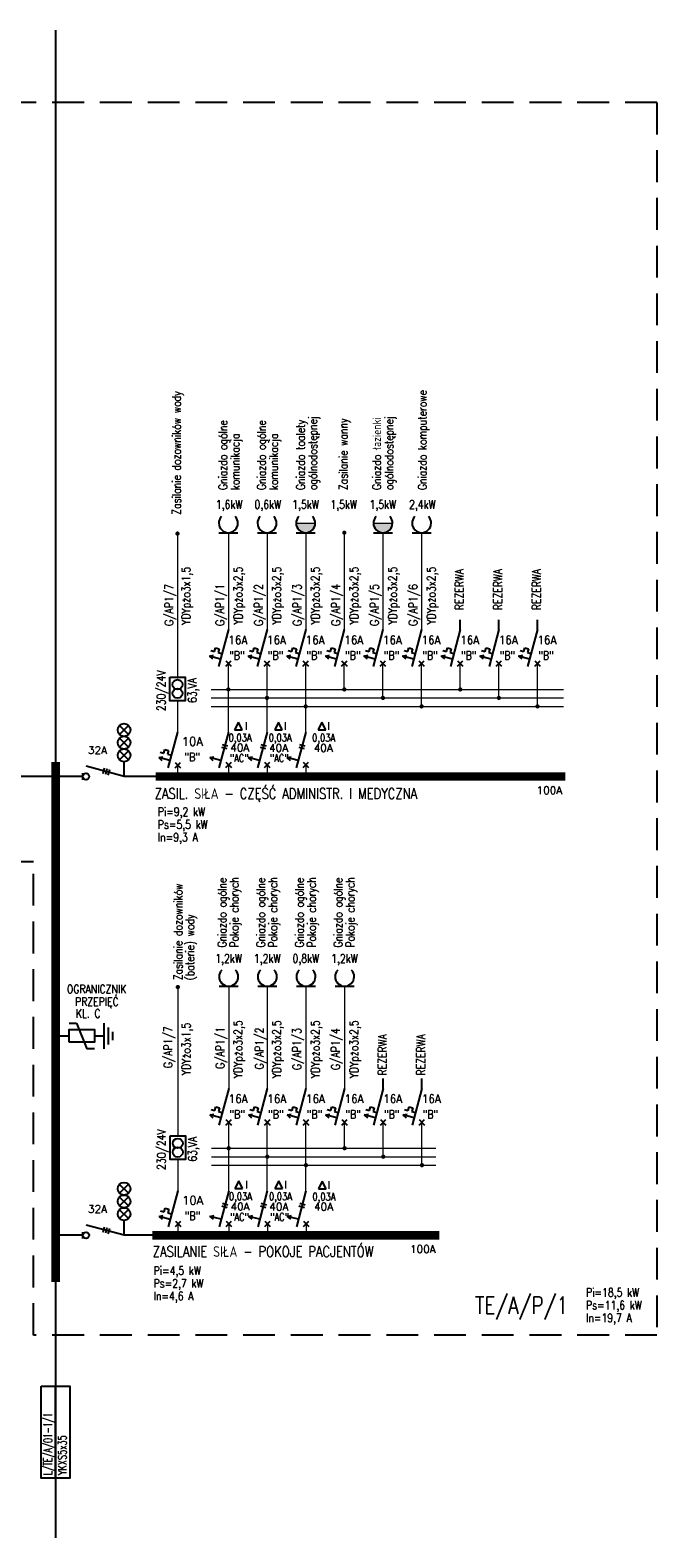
# Model space of a CAD drawing. Header units: inches. Extents: x -145354 to -97635, y 38777 to 78670.
# Tile 218 of 231: x -121546 to -120070, y 58046 to 61600. Entities that reach past the tile are written whole.
import ezdxf

# ---------------------------------------------------------------- set-up
doc = ezdxf.new("R2010")
doc.units = ezdxf.units.IN
doc.header["$MEASUREMENT"] = 0
doc.linetypes.add('HIDDEN', pattern=[0.375, 0.25, -0.125])
doc.linetypes.add('HIDDEN2', pattern=[0.1875, 0.125, -0.0625])
for name, color, linetype in [('E35', 6, 'Continuous'), ('E50', 3, 'Continuous'), ('E_OPIS_MOCE', 6, 'Continuous')]:
    doc.layers.add(name, color=color, linetype=linetype)
doc.styles.add('ROMANS', font='romans', dxfattribs={"width": 0.85})

msp = doc.modelspace()

# ---------------------------------------------------------------- hatches: boundary and pattern name
at = {"layer": 'E35', "linetype": 'Continuous', "lineweight": 0}
for points in [[(-120874.65, 60438.02), (-120919.65, 60438.02, 1)], [(-120692.49, 60438.02), (-120737.49, 60438.02, 1)]]:
    msp.add_hatch(color=256, dxfattribs=at).paths.add_polyline_path(points)

# ---------------------------------------------------------------- linework, layer by layer
at = {"layer": 'E35', "linetype": 'HIDDEN', "ltscale": 300}
for p, q in [((-120069.5, 61429.67), (-123907.21, 61429.67)), ((-120069.5, 61429.67), (-120069.5, 58523.62)), ((-121538.63, 59639.62), (-123907.21, 59639.62)), ((-121538.63, 58523.62), (-121538.63, 59639.62)), ((-120069.5, 58523.62), (-121538.63, 58523.62))]:
    msp.add_line(p, q, dxfattribs=at)
at = {"layer": 'E35', "linetype": 'Continuous', "lineweight": 0}
for p, q in [((-120919.65, 60438.02), (-120874.65, 60438.02)), ((-120737.49, 60438.02), (-120692.49, 60438.02)), ((-121119.72, 60045.94), (-120289.18, 60045.94)), ((-121119.72, 60025.94), (-120289.18, 60025.94)), ((-121119.72, 60005.94), (-120289.18, 60005.94)), ((-121078.67, 59867.95), (-121078.67, 59840.64)), ((-120987.59, 59867.95), (-120987.59, 59840.64)), ((-120896.51, 59867.95), (-120896.51, 59840.64)), ((-121119.01, 58964.16), (-120590.22, 58964.16)), ((-121119.01, 58944.16), (-120590.22, 58944.16)), ((-121119.01, 58924.16), (-120590.22, 58924.16)), ((-121077.96, 58786.16), (-121077.96, 58758.86)), ((-120986.88, 58786.16), (-120986.88, 58758.86)), ((-120895.8, 58786.16), (-120895.8, 58758.86))]:
    msp.add_line(p, q, dxfattribs=at)
at = {"layer": 'E35'}
for p, q in [((-121101.81, 60415.52), (-121056.81, 60415.52)), ((-121010.73, 60415.52), (-120965.73, 60415.52)), ((-120919.65, 60415.52), (-120874.65, 60415.52)), ((-120737.49, 60415.52), (-120692.49, 60415.52)), ((-120646.4, 60415.52), (-120601.4, 60415.52)), ((-121124.02, 60124.51), (-121114.17, 60126.52)), ((-121124.02, 60124.51), (-121116.49, 60117.83)), ((-121097.94, 60117.52), (-121124.02, 60124.51)), ((-121120.53, 60137.55), (-121111.84, 60135.22)), ((-121111.84, 60135.22), (-121109.51, 60143.91)), ((-121109.51, 60143.91), (-121100.81, 60141.58)), ((-121100.81, 60141.58), (-121103.14, 60132.89)), ((-121103.14, 60132.89), (-121094.45, 60130.56)), ((-121085.67, 60113.44), (-121072.94, 60100.72)), ((-121085.67, 60100.72), (-121072.94, 60113.44)), ((-121032.94, 60124.51), (-121023.08, 60126.52)), ((-121032.94, 60124.51), (-121025.41, 60117.83)), ((-121006.86, 60117.52), (-121032.94, 60124.51)), ((-121029.45, 60137.55), (-121020.76, 60135.22)), ((-121020.76, 60135.22), (-121018.43, 60143.91)), ((-121018.43, 60143.91), (-121009.73, 60141.58)), ((-121009.73, 60141.58), (-121012.06, 60132.89)), ((-121012.06, 60132.89), (-121003.37, 60130.56)), ((-120994.59, 60113.44), (-120981.86, 60100.72)), ((-120994.59, 60100.72), (-120981.86, 60113.44)), ((-120941.86, 60124.51), (-120932, 60126.52)), ((-120941.86, 60124.51), (-120934.33, 60117.83)), ((-120915.78, 60117.52), (-120941.86, 60124.51)), ((-120938.37, 60137.55), (-120929.67, 60135.22)), ((-120929.67, 60135.22), (-120927.35, 60143.91)), ((-120927.35, 60143.91), (-120918.65, 60141.58)), ((-120918.65, 60141.58), (-120920.98, 60132.89)), ((-120920.98, 60132.89), (-120912.29, 60130.56)), ((-120903.51, 60113.44), (-120890.78, 60100.72)), ((-120903.51, 60100.72), (-120890.78, 60113.44)), ((-120850.78, 60124.51), (-120840.92, 60126.52)), ((-120850.78, 60124.51), (-120843.25, 60117.83)), ((-120824.7, 60117.52), (-120850.78, 60124.51)), ((-120847.29, 60137.55), (-120838.59, 60135.22)), ((-120838.59, 60135.22), (-120836.26, 60143.91)), ((-120836.26, 60143.91), (-120827.57, 60141.58)), ((-120827.57, 60141.58), (-120829.9, 60132.89)), ((-120829.9, 60132.89), (-120821.21, 60130.56)), ((-120812.43, 60113.44), (-120799.7, 60100.72)), ((-120812.43, 60100.72), (-120799.7, 60113.44)), ((-120759.7, 60124.51), (-120749.84, 60126.52)), ((-120759.7, 60124.51), (-120752.17, 60117.83)), ((-120733.62, 60117.52), (-120759.7, 60124.51)), ((-120756.21, 60137.55), (-120747.51, 60135.22)), ((-120747.51, 60135.22), (-120745.18, 60143.91)), ((-120745.18, 60143.91), (-120736.49, 60141.58)), ((-120736.49, 60141.58), (-120738.82, 60132.89)), ((-120738.82, 60132.89), (-120730.13, 60130.56)), ((-120721.35, 60113.44), (-120708.62, 60100.72)), ((-120721.35, 60100.72), (-120708.62, 60113.44)), ((-120668.62, 60124.51), (-120658.76, 60126.52)), ((-120668.62, 60124.51), (-120661.09, 60117.83)), ((-120642.54, 60117.52), (-120668.62, 60124.51)), ((-120665.13, 60137.55), (-120656.43, 60135.22)), ((-120656.43, 60135.22), (-120654.1, 60143.91)), ((-120654.1, 60143.91), (-120645.41, 60141.58)), ((-120645.41, 60141.58), (-120647.74, 60132.89)), ((-120647.74, 60132.89), (-120639.05, 60130.56)), ((-120630.27, 60113.44), (-120617.54, 60100.72)), ((-120630.27, 60100.72), (-120617.54, 60113.44)), ((-120577.54, 60124.51), (-120567.68, 60126.52)), ((-120577.54, 60124.51), (-120570.01, 60117.83)), ((-120551.46, 60117.52), (-120577.54, 60124.51)), ((-120574.04, 60137.55), (-120565.35, 60135.22)), ((-120565.35, 60135.22), (-120563.02, 60143.91)), ((-120563.02, 60143.91), (-120554.33, 60141.58)), ((-120554.33, 60141.58), (-120556.66, 60132.89)), ((-120556.66, 60132.89), (-120547.96, 60130.56)), ((-120539.19, 60113.44), (-120526.46, 60100.72)), ((-120539.19, 60100.72), (-120526.46, 60113.44)), ((-120486.46, 60124.51), (-120476.6, 60126.52)), ((-120486.46, 60124.51), (-120478.93, 60117.83)), ((-120460.38, 60117.52), (-120486.46, 60124.51)), ((-120482.96, 60137.55), (-120474.27, 60135.22)), ((-120474.27, 60135.22), (-120471.94, 60143.91)), ((-120471.94, 60143.91), (-120463.25, 60141.58)), ((-120463.25, 60141.58), (-120465.58, 60132.89)), ((-120465.58, 60132.89), (-120456.88, 60130.56)), ((-120448.11, 60113.44), (-120435.38, 60100.72)), ((-120448.11, 60100.72), (-120435.38, 60113.44)), ((-120395.38, 60124.51), (-120385.52, 60126.52)), ((-120395.38, 60124.51), (-120387.85, 60117.83)), ((-120369.3, 60117.52), (-120395.38, 60124.51)), ((-120391.88, 60137.55), (-120383.19, 60135.22)), ((-120383.19, 60135.22), (-120380.86, 60143.91)), ((-120380.86, 60143.91), (-120372.17, 60141.58)), ((-120372.17, 60141.58), (-120374.5, 60132.89)), ((-120374.5, 60132.89), (-120365.8, 60130.56)), ((-120357.03, 60113.44), (-120344.3, 60100.72)), ((-120357.03, 60100.72), (-120344.3, 60113.44)), ((-121335.95, 59960.76), (-121314.43, 59939.9)), ((-121335.79, 59939.73), (-121314.6, 59960.92)), ((-121055.57, 59968.86), (-121064.57, 59950.86)), ((-121064.57, 59950.86), (-121046.57, 59950.86)), ((-121046.57, 59950.86), (-121055.57, 59968.86)), ((-120961.2, 59968.86), (-120970.2, 59950.86)), ((-120970.2, 59950.86), (-120952.2, 59950.86)), ((-120952.2, 59950.86), (-120961.2, 59968.86)), ((-120858.71, 59968.46), (-120867.71, 59950.46)), ((-120867.71, 59950.46), (-120849.71, 59950.46)), ((-120849.71, 59950.46), (-120858.71, 59968.46)), ((-121335.95, 59930.89), (-121314.43, 59910.03)), ((-121335.95, 59901.02), (-121314.43, 59880.16)), ((-121335.79, 59909.86), (-121314.6, 59931.05)), ((-121335.79, 59879.99), (-121314.6, 59901.19)), ((-121231.13, 59895.78), (-121228.81, 59904.47)), ((-121228.81, 59904.47), (-121220.11, 59902.14)), ((-121220.11, 59902.14), (-121222.44, 59893.45)), ((-121095.78, 59910.01), (-121082.82, 59906.54)), ((-121094.12, 59916.21), (-121081.16, 59912.74)), ((-121004.7, 59910.01), (-120991.74, 59906.54)), ((-121003.04, 59916.21), (-120990.08, 59912.74)), ((-120913.62, 59910.01), (-120900.66, 59906.54)), ((-120911.96, 59916.21), (-120899, 59912.74)), ((-121325.19, 59840.64), (-121325.19, 59875.6)), ((-121243.32, 59885.07), (-121233.46, 59887.09)), ((-121243.32, 59885.07), (-121235.79, 59878.39)), ((-121217.24, 59878.08), (-121243.32, 59885.07)), ((-121239.83, 59898.11), (-121231.13, 59895.78)), ((-121222.44, 59893.45), (-121213.75, 59891.12)), ((-121204.97, 59874.01), (-121192.24, 59861.28)), ((-121204.97, 59861.28), (-121192.24, 59874.01)), ((-121123.39, 59885.37), (-121113.53, 59887.39)), ((-121123.39, 59885.37), (-121115.86, 59878.7)), ((-121097.31, 59878.39), (-121123.39, 59885.37)), ((-121085.04, 59874.31), (-121072.31, 59861.58)), ((-121085.04, 59861.58), (-121072.31, 59874.31)), ((-121032.31, 59885.37), (-121022.45, 59887.39)), ((-121032.31, 59885.37), (-121024.78, 59878.7)), ((-121006.23, 59878.39), (-121032.31, 59885.37)), ((-120993.96, 59874.31), (-120981.23, 59861.58)), ((-120993.96, 59861.58), (-120981.23, 59874.31)), ((-120941.23, 59885.37), (-120931.37, 59887.39)), ((-120915.15, 59878.39), (-120941.23, 59885.37)), ((-120941.23, 59885.37), (-120933.7, 59878.7)), ((-120902.88, 59874.31), (-120890.15, 59861.58)), ((-120902.88, 59861.58), (-120890.15, 59874.31)), ((-121422.25, 59833.15), (-121422.25, 59848.13)), ((-121372.01, 59860.13), (-121375.48, 59847.17)), ((-121365.81, 59858.47), (-121369.28, 59845.51)), ((-121359.61, 59856.81), (-121363.09, 59843.85)), ((-121101.1, 59346.19), (-121056.1, 59346.19)), ((-121010.02, 59346.19), (-120965.02, 59346.19)), ((-120918.94, 59346.19), (-120873.94, 59346.19)), ((-120827.85, 59346.19), (-120782.85, 59346.19)), ((-121480.55, 59228.91), (-121454.76, 59228.91)), ((-121454.76, 59258.99), (-121436.96, 59258.99)), ((-121436.96, 59258.99), (-121412.55, 59198.83)), ((-121394.76, 59228.91), (-121372.55, 59228.91)), ((-121372.55, 59258.91), (-121372.55, 59198.91)), ((-121362.55, 59248.83), (-121362.55, 59208.83)), ((-121352.55, 59238.83), (-121352.55, 59218.83)), ((-121394.76, 59198.83), (-121412.55, 59198.83)), ((-121119.82, 59055.76), (-121111.12, 59053.43)), ((-121111.12, 59053.43), (-121108.8, 59062.13)), ((-121108.8, 59062.13), (-121100.1, 59059.8)), ((-121100.1, 59059.8), (-121102.43, 59051.11)), ((-121102.43, 59051.11), (-121093.74, 59048.78)), ((-121028.74, 59055.76), (-121020.04, 59053.43)), ((-121020.04, 59053.43), (-121017.71, 59062.13)), ((-121017.71, 59062.13), (-121009.02, 59059.8)), ((-121009.02, 59059.8), (-121011.35, 59051.11)), ((-121011.35, 59051.11), (-121002.66, 59048.78)), ((-120937.66, 59055.76), (-120928.96, 59053.43)), ((-120928.96, 59053.43), (-120926.63, 59062.13)), ((-120926.63, 59062.13), (-120917.94, 59059.8)), ((-120917.94, 59059.8), (-120920.27, 59051.11)), ((-120920.27, 59051.11), (-120911.58, 59048.78)), ((-120846.58, 59055.76), (-120837.88, 59053.43)), ((-120837.88, 59053.43), (-120835.55, 59062.13)), ((-120835.55, 59062.13), (-120826.86, 59059.8)), ((-120826.86, 59059.8), (-120829.19, 59051.11)), ((-120829.19, 59051.11), (-120820.5, 59048.78)), ((-120755.49, 59055.76), (-120746.8, 59053.43)), ((-120746.8, 59053.43), (-120744.47, 59062.13)), ((-120744.47, 59062.13), (-120735.78, 59059.8)), ((-120735.78, 59059.8), (-120738.11, 59051.11)), ((-120738.11, 59051.11), (-120729.41, 59048.78)), ((-120664.41, 59055.76), (-120655.72, 59053.43)), ((-120655.72, 59053.43), (-120653.39, 59062.13)), ((-120653.39, 59062.13), (-120644.7, 59059.8)), ((-120644.7, 59059.8), (-120647.03, 59051.11)), ((-120647.03, 59051.11), (-120638.33, 59048.78)), ((-121123.31, 59042.72), (-121113.45, 59044.74)), ((-121123.31, 59042.72), (-121115.78, 59036.05)), ((-121097.23, 59035.74), (-121123.31, 59042.72)), ((-121084.96, 59031.66), (-121072.23, 59018.93)), ((-121084.96, 59018.93), (-121072.23, 59031.66)), ((-121032.23, 59042.72), (-121022.37, 59044.74)), ((-121032.23, 59042.72), (-121024.7, 59036.05)), ((-121006.15, 59035.74), (-121032.23, 59042.72)), ((-120993.88, 59031.66), (-120981.15, 59018.93)), ((-120993.88, 59018.93), (-120981.15, 59031.66)), ((-120941.15, 59042.72), (-120931.29, 59044.74)), ((-120941.15, 59042.72), (-120933.62, 59036.05)), ((-120915.07, 59035.74), (-120941.15, 59042.72)), ((-120902.8, 59031.66), (-120890.07, 59018.93)), ((-120902.8, 59018.93), (-120890.07, 59031.66)), ((-120850.07, 59042.72), (-120840.21, 59044.74)), ((-120850.07, 59042.72), (-120842.54, 59036.05)), ((-120823.99, 59035.74), (-120850.07, 59042.72)), ((-120811.72, 59031.66), (-120798.99, 59018.93)), ((-120811.72, 59018.93), (-120798.99, 59031.66)), ((-120758.99, 59042.72), (-120749.13, 59044.74)), ((-120758.99, 59042.72), (-120751.46, 59036.05)), ((-120732.91, 59035.74), (-120758.99, 59042.72)), ((-120720.64, 59031.66), (-120707.91, 59018.93)), ((-120720.64, 59018.93), (-120707.91, 59031.66)), ((-120667.91, 59042.72), (-120658.05, 59044.74)), ((-120667.91, 59042.72), (-120660.38, 59036.05)), ((-120641.83, 59035.74), (-120667.91, 59042.72)), ((-120629.56, 59031.66), (-120616.83, 59018.93)), ((-120629.56, 59018.93), (-120616.83, 59031.66)), ((-121335.95, 58878.97), (-121314.43, 58858.11)), ((-121335.79, 58857.95), (-121314.6, 58879.14)), ((-121054.85, 58887.07), (-121063.85, 58869.07)), ((-121063.85, 58869.07), (-121045.85, 58869.07)), ((-121045.85, 58869.07), (-121054.85, 58887.07)), ((-120960.49, 58887.07), (-120969.49, 58869.07)), ((-120969.49, 58869.07), (-120951.49, 58869.07)), ((-120951.49, 58869.07), (-120960.49, 58887.07)), ((-120858, 58886.68), (-120867, 58868.68)), ((-120867, 58868.68), (-120849, 58868.68)), ((-120849, 58868.68), (-120858, 58886.68)), ((-121335.95, 58849.1), (-121314.43, 58828.25)), ((-121335.79, 58828.08), (-121314.6, 58849.27)), ((-121093.41, 58834.43), (-121080.45, 58830.95)), ((-121002.33, 58834.43), (-120989.37, 58830.95)), ((-120911.25, 58834.43), (-120898.28, 58830.95)), ((-121335.95, 58819.24), (-121314.43, 58798.38)), ((-121335.79, 58798.21), (-121314.6, 58819.4)), ((-121242.61, 58803.29), (-121232.75, 58805.3)), ((-121242.61, 58803.29), (-121235.08, 58796.61)), ((-121216.53, 58796.3), (-121242.61, 58803.29)), ((-121239.12, 58816.33), (-121230.42, 58814)), ((-121230.42, 58814), (-121228.09, 58822.69)), ((-121228.09, 58822.69), (-121219.4, 58820.36)), ((-121219.4, 58820.36), (-121221.73, 58811.67)), ((-121221.73, 58811.67), (-121213.04, 58809.34)), ((-121122.68, 58803.59), (-121112.82, 58805.61)), ((-121122.68, 58803.59), (-121115.15, 58796.92)), ((-121096.6, 58796.6), (-121122.68, 58803.59)), ((-121095.07, 58828.23), (-121082.11, 58824.76)), ((-121031.6, 58803.59), (-121021.74, 58805.61)), ((-121031.6, 58803.59), (-121024.07, 58796.92)), ((-121005.52, 58796.6), (-121031.6, 58803.59)), ((-121003.99, 58828.23), (-120991.03, 58824.76)), ((-120940.52, 58803.59), (-120930.66, 58805.61)), ((-120914.44, 58796.6), (-120940.52, 58803.59)), ((-120940.52, 58803.59), (-120932.99, 58796.92)), ((-120912.91, 58828.23), (-120899.94, 58824.76)), ((-121422.25, 58751.36), (-121422.25, 58766.35)), ((-121372.01, 58778.35), (-121375.48, 58765.38)), ((-121365.81, 58776.69), (-121369.28, 58763.72)), ((-121359.61, 58775.03), (-121363.09, 58762.06)), ((-121325.19, 58758.86), (-121325.19, 58793.82)), ((-121204.26, 58792.22), (-121191.53, 58779.5)), ((-121204.26, 58779.5), (-121191.53, 58792.22)), ((-121084.33, 58792.53), (-121071.6, 58779.8)), ((-121084.33, 58779.8), (-121071.6, 58792.53)), ((-120993.24, 58792.53), (-120980.52, 58779.8)), ((-120993.24, 58779.8), (-120980.52, 58792.53)), ((-120902.16, 58792.53), (-120889.44, 58779.8)), ((-120902.16, 58779.8), (-120889.44, 58792.53))]:
    msp.add_line(p, q, dxfattribs=at)
at = {"layer": 'E35', "color": 3}
for p, q in [((-121079.31, 60187.07), (-121102.6, 60100.13)), ((-120988.23, 60187.07), (-121011.52, 60100.13)), ((-120897.15, 60187.07), (-120920.44, 60100.13)), ((-120806.07, 60187.07), (-120829.36, 60100.13)), ((-120714.99, 60187.07), (-120738.28, 60100.13)), ((-120623.9, 60187.07), (-120647.2, 60100.13)), ((-120532.82, 60187.07), (-120556.12, 60100.13)), ((-120441.74, 60187.07), (-120465.04, 60100.13)), ((-120350.66, 60187.07), (-120373.96, 60100.13)), ((-121199.24, 59945.26), (-121221.9, 59860.7)), ((-121079.31, 59945.56), (-121101.97, 59861)), ((-120988.23, 59945.56), (-121010.89, 59861)), ((-120897.15, 59945.56), (-120919.81, 59861)), ((-121325.19, 59840.64), (-121414.82, 59864.66)), ((-121078.6, 59105.28), (-121101.89, 59018.35)), ((-120987.52, 59105.28), (-121010.81, 59018.35)), ((-120896.44, 59105.28), (-120919.73, 59018.35)), ((-120805.35, 59105.28), (-120828.65, 59018.35)), ((-120714.27, 59105.28), (-120737.57, 59018.35)), ((-120623.19, 59105.28), (-120646.49, 59018.35)), ((-121198.53, 58863.47), (-121221.19, 58778.91)), ((-121078.6, 58863.78), (-121101.26, 58779.22)), ((-120987.52, 58863.78), (-121010.17, 58779.22)), ((-120896.44, 58863.78), (-120919.09, 58779.22)), ((-121325.19, 58758.86), (-121414.82, 58782.87))]:
    msp.add_line(p, q, dxfattribs=at)
at = {"layer": 'E35', "ltscale": 0.5}
for points in [[(-121217.19, 60075.03), (-121181.29, 60075.03), (-121181.29, 60019.09), (-121217.19, 60019.09)], [(-121216.48, 58993.25), (-121180.58, 58993.25), (-121180.58, 58937.31), (-121216.48, 58937.31)]]:
    msp.add_lwpolyline(points, close=True, dxfattribs=at)
at = {"layer": 'E35'}
msp.add_lwpolyline([(-121454.76, 59213.91), (-121454.76, 59243.91), (-121394.76, 59243.91), (-121394.76, 59213.91)], close=True, dxfattribs=at)
at = {"layer": 'E35', "linetype": 'Continuous'}
for points in [[(-121520.42, 58403), (-121486.52, 58403), (-121486.52, 58186.08), (-121520.42, 58186.08)], [(-121486.52, 58403), (-121452.61, 58403), (-121452.61, 58186.08), (-121486.52, 58186.08)]]:
    msp.add_lwpolyline(points, close=True, dxfattribs=at)
at = {"layer": 'E35', "ltscale": 0.5}
for centre in [(-121199.24, 60057.37), (-121199.24, 60036.75), (-121198.53, 58975.59), (-121198.53, 58954.97)]:
    msp.add_circle(centre, 11.61, dxfattribs=at)
at = {"layer": 'E35'}
for centre, radius in [((-121325.19, 59950.33), 14.98), ((-121325.19, 59920.46), 14.98), ((-121325.19, 59890.59), 14.98), ((-121414.76, 59840.64), 7.49), ((-121325.19, 58868.54), 14.98), ((-121325.19, 58838.68), 14.98), ((-121325.19, 58808.81), 14.98), ((-121414.76, 58758.86), 7.49)]:
    msp.add_circle(centre, radius, dxfattribs=at)
for centre in [(-121079.31, 60438.02), (-120988.23, 60438.02), (-120897.15, 60438.02), (-120714.99, 60438.02), (-120623.9, 60438.02), (-121078.6, 59368.69), (-120987.52, 59368.69), (-120896.44, 59368.69), (-120805.35, 59368.69)]:
    msp.add_arc(centre, 22.5, 136.04622, 43.95378, dxfattribs=at)
at = {"layer": 'E50'}
for p, q in [((-121486.52, 61600.39), (-121486.52, 58645.88)), ((-121850.7, 59841.2), (-121486.52, 59841.2)), ((-121422.25, 59840.64), (-121486.52, 59840.64)), ((-120976.19, 59840.64), (-121325.19, 59840.64)), ((-121422.25, 58758.86), (-121486.52, 58758.86)), ((-120984.43, 58758.86), (-121325.19, 58758.86)), ((-121486.52, 58645.88), (-121486.52, 58403)), ((-121486.52, 58186.08), (-121486.52, 58045.53))]:
    msp.add_line(p, q, dxfattribs=at)
at = {"layer": 'E50', "linetype": 'Continuous', "lineweight": 0}
for p, q in [((-121199.24, 60413.43), (-121199.24, 60075.03)), ((-121079.31, 60415.52), (-121079.31, 60187.07)), ((-120988.23, 60415.52), (-120988.23, 60187.07)), ((-120897.15, 60415.52), (-120897.15, 60187.07)), ((-120806.07, 60415.52), (-120806.07, 60187.07)), ((-120714.99, 60415.52), (-120714.99, 60187.07)), ((-120623.9, 60415.52), (-120623.9, 60187.07)), ((-121079.31, 60045.94), (-121079.31, 60107.08)), ((-120988.23, 60045.94), (-120988.23, 60107.08)), ((-120897.15, 60005.94), (-120897.15, 60107.08)), ((-120806.07, 60045.94), (-120806.07, 60107.08)), ((-120714.99, 60025.94), (-120714.99, 60107.08)), ((-120623.9, 60005.94), (-120623.9, 60107.08)), ((-120532.82, 60045.94), (-120532.82, 60107.08)), ((-120441.74, 60025.94), (-120441.74, 60107.08)), ((-120350.66, 60005.94), (-120350.66, 60107.08)), ((-121079.31, 59945.56), (-121079.31, 60046.23)), ((-120988.23, 59945.56), (-120988.23, 60045.94)), ((-121199.24, 60019.09), (-121199.24, 59945.26)), ((-120897.15, 59945.56), (-120897.15, 60006.23)), ((-121198.61, 59840.64), (-121198.61, 59867.64)), ((-121198.53, 59344.11), (-121198.53, 58993.25)), ((-121078.6, 59346.19), (-121078.6, 59105.28)), ((-120987.52, 59346.19), (-120987.52, 59105.28)), ((-120896.44, 59346.19), (-120896.44, 59105.28)), ((-120805.35, 59346.19), (-120805.35, 59105.28)), ((-121078.6, 58964.16), (-121078.6, 59025.3)), ((-120987.52, 58964.16), (-120987.52, 59025.3)), ((-120896.44, 58924.16), (-120896.44, 59025.3)), ((-120805.35, 58964.16), (-120805.35, 59025.3)), ((-120714.27, 58944.16), (-120714.27, 59025.3)), ((-120623.19, 58924.16), (-120623.19, 59025.3)), ((-121078.6, 58863.78), (-121078.6, 58964.44)), ((-120987.52, 58863.78), (-120987.52, 58964.16)), ((-121198.53, 58937.31), (-121198.53, 58863.47)), ((-121078.6, 58863.78), (-121078.6, 58929.89)), ((-120987.52, 58863.78), (-120987.52, 58929.89)), ((-120896.44, 58863.78), (-120896.44, 58924.44)), ((-121197.9, 58758.86), (-121197.9, 58785.86))]:
    msp.add_line(p, q, dxfattribs=at)
at = {"layer": 'E50', "color": 6}
for p, q in [((-120532.82, 60187.07), (-120532.82, 60210.26)), ((-120441.74, 60187.07), (-120441.74, 60210.26)), ((-120350.66, 60187.07), (-120350.66, 60210.26)), ((-120714.27, 59105.28), (-120714.27, 59128.47)), ((-120623.19, 59105.28), (-120623.19, 59128.47))]:
    msp.add_line(p, q, dxfattribs=at)
at = {"layer": 'E50', "linetype": 'Continuous', "const_width": 5}
for points in [[(-121201.74, 60413.43, 1), (-121196.74, 60413.43, 1)], [(-120808.57, 60415.52, 1), (-120803.57, 60415.52, 1)], [(-121081.81, 60045.94, 1), (-121076.81, 60045.94, 1)], [(-120808.57, 60045.94, 1), (-120803.57, 60045.94, 1)], [(-120535.32, 60045.94, 1), (-120530.32, 60045.94, 1)], [(-120990.73, 60025.94, 1), (-120985.73, 60025.94, 1)], [(-120899.65, 60005.94, 1), (-120894.65, 60005.94, 1)], [(-120717.49, 60025.94, 1), (-120712.49, 60025.94, 1)], [(-120626.4, 60005.94, 1), (-120621.4, 60005.94, 1)], [(-120444.24, 60025.94, 1), (-120439.24, 60025.94, 1)], [(-120353.16, 60005.94, 1), (-120348.16, 60005.94, 1)], [(-121201.03, 59344.11, 1), (-121196.03, 59344.11, 1)], [(-121081.1, 58964.16, 1), (-121076.1, 58964.16, 1)], [(-120990.02, 58944.16, 1), (-120985.02, 58944.16, 1)], [(-120807.85, 58964.16, 1), (-120802.85, 58964.16, 1)], [(-120716.77, 58944.16, 1), (-120711.77, 58944.16, 1)], [(-120898.94, 58924.16, 1), (-120893.94, 58924.16, 1)], [(-120625.69, 58924.16, 1), (-120620.69, 58924.16, 1)]]:
    msp.add_lwpolyline(points, format="xyb", close=True, dxfattribs=at)
at = {"layer": 'E50', "ltscale": 60, "const_width": 20}
for points in [[(-121486.52, 59874.81), (-121486.52, 58648.91)], [(-121250.63, 59840.64), (-120284.78, 59840.64)], [(-121258.87, 58758.86), (-120581.96, 58758.86)]]:
    msp.add_lwpolyline(points, dxfattribs=at)
at = {"layer": 'E50', "const_width": 10}
msp.add_lwpolyline([(-121481.52, 59840.64, -1), (-121491.52, 59840.64, -1)], format="xyb", close=True, dxfattribs=at)

# ---------------------------------------------------------------- texts
at = {"layer": 'E35', "color": 2, "style": 'ROMANS', "width": 0.8}
for s, p in [('Zasilanie dozowników wody', (-121191.53, 60458.08)), ('Gniazdo komputerowe', (-120612.06, 60516.05)), ('ogólnodostępnej', (-120870.4, 60516.05)), ('Gniazdo łazienki', (-120719.61, 60516.05)), ('ogólnodostępnej', (-120690.71, 60516.05)), ('Gniazdo ogólne', (-121082.35, 60516.05)), ('komunikacja', (-121053.45, 60516.05)), ('Gniazdo ogólne', (-120991.27, 60516.05)), ('komunikacja', (-120962.37, 60516.05)), ('Gniazdo toalety', (-120899.3, 60516.05)), ('Zasilanie wanny', (-120798.35, 60516.05)), ('Zasilanie dozowników', (-121187.82, 59360.37)), ('Gniazdo ogólne', (-121083.99, 59437.47)), ('Pokoje chorych', (-121055.52, 59437.47)), ('Gniazdo ogólne', (-120992.9, 59437.47)), ('Pokoje chorych', (-120964.44, 59437.47)), ('Gniazdo ogólne', (-120901.82, 59437.47)), ('Pokoje chorych', (-120873.36, 59437.47)), ('Gniazdo ogólne', (-120810.74, 59437.47)), ('Pokoje chorych', (-120782.28, 59437.47)), ('(baterie) wody', (-121160.09, 59360.37))]:
    msp.add_text(s, height=20, rotation=90, dxfattribs=at).set_placement(p)
at = {"layer": 'E35', "style": 'ROMANS'}
for s, height, width, p in [('1,6kW', 20, 0.8, (-121108.87, 60472.11)), ('0,6kW', 20, 0.8, (-121017.79, 60472.11)), ('1,5kW', 20, 0.8, (-120928.79, 60472.11)), ('1,5kW', 20, 0.8, (-120838.87, 60472.11)), ('1,5kW', 20, 0.8, (-120746.63, 60472.11)), ('2,4kW', 20, 0.8, (-120653.47, 60472.11)), ('16A', 20, 0.9, (-121079.49, 60152.64)), ('16A', 20, 0.9, (-120988.41, 60152.64)), ('16A', 20, 0.9, (-120897.33, 60152.64)), ('16A', 20, 0.9, (-120806.25, 60152.64)), ('16A', 20, 0.9, (-120715.17, 60152.64)), ('16A', 20, 0.9, (-120624.09, 60152.64)), ('16A', 20, 0.9, (-120533.01, 60152.64)), ('16A', 20, 0.9, (-120441.93, 60152.64)), ('16A', 20, 0.9, (-120350.85, 60152.64)), ('"B"', 20, 0.8, (-121077.45, 60116.05)), ('"B"', 20, 0.8, (-120986.37, 60116.05)), ('"B"', 20, 0.8, (-120895.29, 60116.05)), ('"B"', 20, 0.8, (-120804.21, 60116.05)), ('"B"', 20, 0.8, (-120713.13, 60116.05)), ('"B"', 20, 0.8, (-120622.04, 60116.05)), ('"B"', 20, 0.8, (-120530.96, 60116.05)), ('"B"', 20, 0.8, (-120439.88, 60116.05)), ('"B"', 20, 0.8, (-120348.8, 60116.05)), ('0,03A', 18, 0.8, (-121078.77, 59923.35)), ('0,03A', 18, 0.8, (-120984.41, 59923.35)), ('0,03A', 18, 0.8, (-120881.91, 59922.96)), ('"B"', 20, 0.8, (-121182.8, 59876.61)), ('"AC"', 18, 0.8, (-121075.73, 59874.94)), ('"AC"', 18, 0.8, (-120981.37, 59874.94)), ('1,2kW', 20, 0.8, (-121110.24, 59401.55)), ('1,2kW', 20, 0.8, (-121019.16, 59401.55)), ('0,8kW', 20, 0.8, (-120928.08, 59401.55)), ('1,2kW', 20, 0.8, (-120837, 59401.55)), ('16A', 20, 0.9, (-121078.78, 59070.86)), ('16A', 20, 0.9, (-120987.7, 59070.86)), ('16A', 20, 0.9, (-120896.62, 59070.86)), ('16A', 20, 0.9, (-120805.54, 59070.86)), ('16A', 20, 0.9, (-120714.46, 59070.86)), ('16A', 20, 0.9, (-120623.38, 59070.86)), ('"B"', 20, 0.8, (-121076.74, 59034.27)), ('"B"', 20, 0.8, (-120985.66, 59034.27)), ('"B"', 20, 0.8, (-120894.58, 59034.27)), ('"B"', 20, 0.8, (-120803.49, 59034.27)), ('"B"', 20, 0.8, (-120712.41, 59034.27)), ('"B"', 20, 0.8, (-120621.33, 59034.27)), ('0,03A', 18, 0.8, (-121078.06, 58841.57)), ('0,03A', 18, 0.8, (-120983.69, 58841.57)), ('0,03A', 18, 0.8, (-120881.2, 58841.18)), ('"B"', 20, 0.8, (-121182.09, 58794.83)), ('"AC"', 18, 0.8, (-121075.02, 58793.16)), ('"AC"', 18, 0.8, (-120980.66, 58793.16))]:
    msp.add_text(s, height=height, dxfattribs=dict(at, width=width)).set_placement(p)
for s, width, p in [('YDYpżo3x1,5', 0.8, (-121169.18, 60198.62)), ('YDYpżo3x2,5', 0.8, (-121046.39, 60198.91)), ('YDYpżo3x2,5', 0.8, (-120955.31, 60198.91)), ('YDYpżo3x2,5', 0.8, (-120864.23, 60198.91)), ('YDYpżo3x2,5', 0.8, (-120773.15, 60198.91)), ('YDYpżo3x2,5', 0.8, (-120682.07, 60198.91)), ('YDYpżo3x2,5', 0.8, (-120590.99, 60198.91)), ('REZERWA', 0.8, (-120525.19, 60232.99)), ('REZERWA', 0.8, (-120434.11, 60232.99)), ('REZERWA', 0.8, (-120343.03, 60232.99)), ('G/AP1/7', 0.8, (-121209.24, 60195.74)), ('G/AP1/1', 0.8, (-121089.31, 60195.74)), ('G/AP1/2', 0.8, (-120998.23, 60195.74)), ('G/AP1/3', 0.8, (-120907.15, 60195.74)), ('G/AP1/4', 0.8, (-120816.07, 60195.74)), ('G/AP1/5', 0.8, (-120724.99, 60195.74)), ('G/AP1/6', 0.8, (-120633.9, 60195.74)), ('230/24V', 0.8, (-121227.89, 59994.9)), ('63,VA', 0.8, (-121154.63, 60014.32)), ('YDYżo3x1,5', 0.8, (-121168.89, 59136.69)), ('YDYpżo3x2,5', 0.8, (-121046.49, 59129.27)), ('YDYpżo3x2,5', 0.8, (-120955.41, 59129.27)), ('YDYpżo3x2,5', 0.8, (-120864.33, 59129.27)), ('YDYpżo3x2,5', 0.8, (-120773.25, 59129.27)), ('G/AP1/7', 0.8, (-121211.49, 59153.04)), ('G/AP1/1', 0.8, (-121088.74, 59151.34)), ('G/AP1/2', 0.8, (-120996.33, 59150.02)), ('G/AP1/3', 0.8, (-120907.9, 59148.7)), ('G/AP1/4', 0.8, (-120816.82, 59148.7)), ('REZERWA', 0.8, (-120706.64, 59136.03)), ('REZERWA', 0.8, (-120615.56, 59136.03)), ('230/24V', 0.8, (-121227.18, 58913.12)), ('63,VA', 0.8, (-121153.92, 58932.54)), ('L/TE/A/01-1/1', 0.65, (-121494.76, 58193.83)), ('YKXS5x35', 0.7, (-121460.85, 58193.83))]:
    msp.add_text(s, height=20, rotation=90, dxfattribs=dict(at, width=width)).set_placement(p)
for s, height, p in [('I', 18, (-121040.54, 59950.86)), ('I', 18, (-120948.72, 59950.86)), ('I', 18, (-120846.22, 59950.46)), ('32A', 18, (-121410.19, 59893.75)), ('10A', 20, (-121189.13, 59913.21)), ('40A', 18, (-121074.93, 59899.58)), ('40A', 18, (-120983.49, 59899.19)), ('40A', 18, (-120878.07, 59899.19)), ('100A', 18, (-120352.79, 59799.13)), ('I', 18, (-121039.83, 58869.07)), ('I', 18, (-120948.01, 58869.07)), ('I', 18, (-120845.51, 58868.68)), ('10A', 20, (-121188.42, 58831.42)), ('40A', 18, (-121074.22, 58817.8)), ('40A', 18, (-120982.78, 58817.41)), ('40A', 18, (-120877.36, 58817.41)), ('32A', 18, (-121410.19, 58811.96)), ('100A', 18, (-120651.14, 58717.35))]:
    msp.add_text(s, height=height, dxfattribs=at).set_placement(p)
at = {"layer": 'E35', "color": 3, "style": 'ROMANS', "width": 0.8}
for s, p in [('ZASIL. SIŁA - CZĘŚĆ ADMINISTR. I MEDYCZNA', (-121253.14, 59787.91)), ('ZASILANIE SIŁA - POKOJE PACJENTÓW', (-121257.67, 58708.04))]:
    msp.add_text(s, height=25, dxfattribs=at).set_placement(p)
at = {"layer": 'E35', "linetype": 'HIDDEN2', "style": 'ROMANS', "width": 0.8}
for s, p in [('OGRANICZNIK', (-121459.81, 59329.47)), ('PRZEPIĘĆ', (-121440.64, 59299.64)), ('KL. C', (-121438.96, 59271.75))]:
    msp.add_text(s, height=20, dxfattribs=at).set_placement(p)
at = {"layer": 'E50', "style": 'ROMANS', "width": 0.8}
msp.add_text('TE/A/P/1', height=40, dxfattribs=at).set_placement((-120497.9, 58573.82))
at = {"layer": 'E_OPIS_MOCE', "style": 'ROMANS', "width": 0.8}
for s, p in [('Pi=9,2 kW', (-121245.63, 59747.46)), ('Ps=5,5 kW', (-121245.63, 59717.46)), ('In=9,3 A', (-121245.63, 59687.46)), ('Pi=4,5 kW', (-121255.55, 58665.68)), ('Ps=2,7 kW', (-121255.55, 58635.68)), ('In=4,6 A', (-121255.55, 58605.68)), ('Pi=18,5 kW', (-120236.3, 58614.11)), ('Ps=11,6 kW', (-120236.3, 58584.11)), ('In=19,7 A', (-120236.3, 58554.11))]:
    msp.add_text(s, height=20, dxfattribs=at).set_placement(p)

doc.saveas('drawing.dxf')
